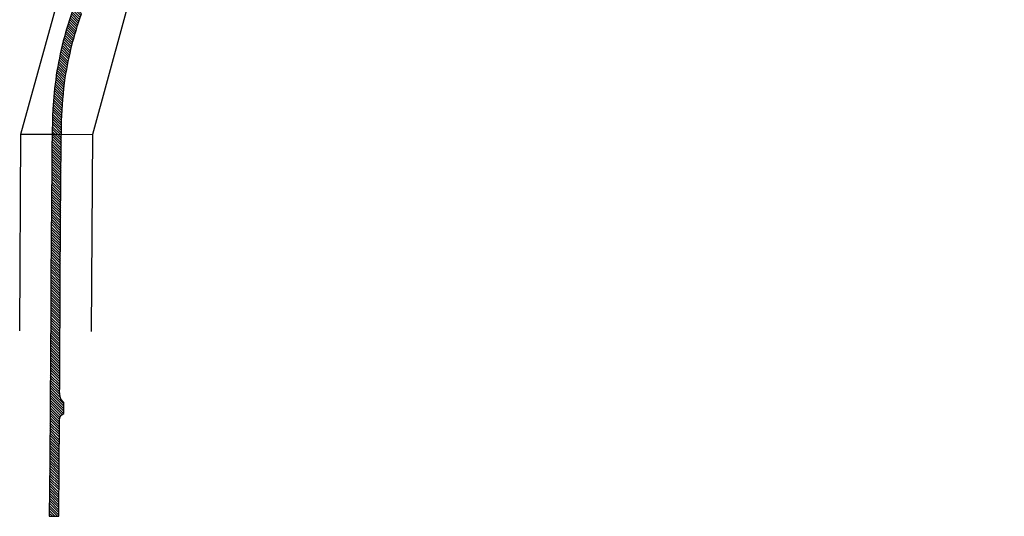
# Model space of a CAD drawing. Extents: x 101126 to 122237, y 252385 to 269910.
# Tile 1 of 8: x 101126 to 103877, y 252385 to 253772. Entities that reach past the tile are written whole.
import ezdxf

# ---------------------------------------------------------------- set-up
doc = ezdxf.new("R2010")
doc.units = 0
doc.header["$MEASUREMENT"] = 0
doc.layers.add('_VPort', color=7, linetype='Continuous', plot=False)
doc.layers.add('C_P-PV-Road-Asph', color=9, linetype='Continuous')

msp = doc.modelspace()

# ---------------------------------------------------------------- hatches: boundary and pattern name
at = {"transparency": 33554610}
h = msp.add_hatch(dxfattribs=at)
h.set_pattern_fill('ANSI31', color=5, scale=40, angle=90)
h.set_pattern_definition([(135, (0, 0), (-3.535533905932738, -3.535533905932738), [])])
edge = h.paths.add_edge_path()
edge.add_line((109846.38886, 257420.553), (109372.27445, 257420.67712))
edge.add_line((109372.27445, 257420.67712), (109111.87812, 257421.04073))
edge.add_arc((109112.7443705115, 257473.5633183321), 52.52973134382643, 245.2612869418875, 269.05511132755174, ccw=False)
edge.add_line((109090.7616849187, 257425.85447), (109086.8762599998, 257421.8415000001))
edge.add_line((109086.8762599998, 257421.8415000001), (109036.4489209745, 257422.3629401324))
edge.add_line((109036.4489209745, 257422.3629401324), (109034.7790399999, 257425.2496699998))
edge.add_arc((109011.8791815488, 257476.4993635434), 56.13318631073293, 276.28679604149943, 294.0764853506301, ccw=False)
edge.add_line((109018.0260599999, 257420.7037499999), (109009.7345699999, 257420.5466))
edge.add_line((109009.7345699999, 257420.5466), (108628.7481200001, 257420.7121600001))
edge.add_arc((108613.7988216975, 261322.2060011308), 3901.52248153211, 269.30818764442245, 270.21953834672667, ccw=False)
edge.add_arc((108567.7857300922, 257452.4102085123), 31.46132615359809, 217.690533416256, 268.0066773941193, ccw=False)
edge.add_line((108542.88961, 257433.1748699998), (108537.9396099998, 257440.8043499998))
edge.add_line((108537.9396099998, 257440.8043499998), (108533.2181399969, 257440.5185799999))
edge.add_line((108533.2181399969, 257440.5185799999), (108501.9748047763, 257440.52553))
edge.add_line((108501.9748047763, 257440.52553), (108501.7333809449, 257440.5255795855))
edge.add_arc((108467.664830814, 257459.2538350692), 38.87690395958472, 314.93038051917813, 331.20140570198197, ccw=False)
edge.add_line((108495.12153, 257431.73033), (108489.3218899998, 257425.5090399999))
edge.add_arc((108473.404338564, 257450.20557727), 29.38175278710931, 275.093306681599, 302.80281809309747, ccw=False)
edge.add_arc((108472.9124680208, 257447.1079436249), 26.35112224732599, 270.3489196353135, 276.75674293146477, ccw=False)
edge.add_arc((108458.3549058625, 258021.6175622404), 601.0404838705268, 269.2425429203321, 271.4031759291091, ccw=False)
edge.add_line((108450.40931, 257420.6296000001), (108380.55026, 257420.62507))
edge.add_line((108380.55026, 257420.62507), (108220.47733, 257420.43847))
edge.add_line((108220.47733, 257420.43847), (108001.16123, 257420.4272))
edge.add_line((108001.16123, 257420.4272), (107865.2452199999, 257420.9671700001))
edge.add_arc((107863.9640055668, 257488.6986337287), 67.74358042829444, 256.5145963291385, 271.08368285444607, ccw=False)
edge.add_line((107848.1663624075, 257422.8227871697), (107847.7705199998, 257422.0673699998))
edge.add_line((107847.7705199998, 257422.0673699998), (107788.6564500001, 257422.6603299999))
edge.add_line((107788.6564500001, 257422.6603299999), (107787.5926899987, 257423.9062400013))
edge.add_arc((107774.4718461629, 257448.9164275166), 28.24298182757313, 269.52653036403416, 297.68240078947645, ccw=False)
edge.add_line((107774.23846, 257420.67441), (107760.7521000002, 257420.47235))
edge.add_line((107760.7521000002, 257420.47235), (107746.48204, 257420.45807))
edge.add_line((107746.48204, 257420.45807), (107644.73583, 257420.59632))
edge.add_line((107644.73583, 257420.59632), (107385.0601636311, 257421.1356369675))
edge.add_line((107385.0601636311, 257421.1356369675), (107072.32138, 257424.71702))
edge.add_line((107072.32138, 257424.71702), (106771.82483, 257428.44003))
edge.add_line((106771.82483, 257428.44003), (106469.80887, 257432.45792))
edge.add_line((106469.80887, 257432.45792), (106311.35226, 257434.3229599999))
edge.add_line((106311.35226, 257434.3229599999), (106156.9460634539, 257437.0587132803))
edge.add_arc((106168.03107392, 257876.6465030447), 439.7275319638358, 263.09607192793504, 268.55548821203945, ccw=False)
edge.add_arc((106157.953848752, 257751.9985978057), 314.8114820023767, 259.4399805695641, 262.1898305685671, ccw=False)
edge.add_arc((106103.9981601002, 257460.0185828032), 17.89450360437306, 223.2482562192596, 257.94142078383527, ccw=False)
edge.add_arc((106129.7070459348, 257466.0833693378), 42.85846174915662, 184.2076310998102, 205.3140464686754, ccw=False)
edge.add_line((106086.9641, 257462.9388000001), (106060.5631599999, 257462.1208700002))
edge.add_line((106060.5631599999, 257462.1208700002), (106060.4704962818, 257462.1179991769))
edge.add_line((106060.4704962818, 257462.1179991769), (106059.85338, 257456.39414))
edge.add_arc((106042.2342650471, 257461.9343742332), 18.4696347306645, 303.1983399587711, 342.5445307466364, ccw=False)
edge.add_arc((106040.2528754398, 257469.8836304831), 26.34446534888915, 286.5023185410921, 297.32780011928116, ccw=False)
edge.add_arc((106022.366429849, 257518.9424833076), 78.52902718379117, 278.3188527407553, 288.84816886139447, ccw=False)
edge.add_arc((105996.916924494, 257633.2075486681), 195.465376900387, 279.7540630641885, 280.85511142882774, ccw=False)
edge.add_arc((105961.4809956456, 257954.250270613), 518.236418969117, 271.82102837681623, 277.60128005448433, ccw=False)
edge.add_arc((106005.7438334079, 256773.3190667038), 663.5389013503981, 92.40072665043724, 99.49391964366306)
edge.add_arc((106006.8711123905, 256782.6357595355), 654.5411135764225, 99.72576422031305, 131.2866154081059)
edge.add_arc((106723.385612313, 255952.1054814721), 1751.418091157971, 130.9724457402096, 133.0041682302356)
edge.add_line((105528.8281644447, 257232.9246856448), (105363.85315, 257079.74111))
edge.add_arc((101373.2285105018, 261335.046223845), 5833.755790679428, 311.152191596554, 313.1615330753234, ccw=False)
edge.add_line((105212.1980443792, 256942.436573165), (105175.0069437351, 256911.3763828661))
edge.add_arc((97623.56964304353, 266741.8397221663), 12396.05642015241, 306.39417645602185, 307.5302798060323, ccw=False)
edge.add_line((104978.60949, 256763.58318), (104814.31716, 256641.55946))
edge.add_line((104814.31716, 256641.55946), (104617.8694702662, 256496.1569450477))
edge.add_arc((104167.9617540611, 257130.9568710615), 778.0667703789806, 301.61819379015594, 305.326702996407, ccw=False)
edge.add_line((104575.8681899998, 256468.3859399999), (104564.6526499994, 256462.1915699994))
edge.add_arc((104556.3987818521, 256475.3561784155), 15.53812260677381, 281.9293659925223, 302.08664571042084, ccw=False)
edge.add_arc((104555.6944157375, 256475.3738532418), 15.71596941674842, 228.472981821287, 284.42929152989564, ccw=False)
edge.add_line((104545.2751500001, 256463.6082000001), (104520.5087799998, 256448.2754500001))
edge.add_arc((104489.6277477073, 256446.0161245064), 30.96357064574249, -25.909650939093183, 4.184432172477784, ccw=False)
edge.add_arc((104428.9846279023, 256491.6879666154), 106.4709676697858, 315.41437194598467, 326.2180372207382, ccw=False)
edge.add_arc((104177.5584568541, 256747.3958179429), 465.0715690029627, 304.26011826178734, 314.7218679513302, ccw=False)
edge.add_line((104439.370911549, 256363.0186556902), (104358.83242, 256302.53442))
edge.add_line((104358.83242, 256302.53442), (104227.78033, 256205.30837))
edge.add_line((104227.78033, 256205.30837), (104189.66156, 256176.84877))
edge.add_line((104189.66156, 256176.84877), (104108.08878, 256115.6142))
edge.add_line((104108.08878, 256115.6142), (103893.23866, 255954.46749))
edge.add_line((103893.23866, 255954.46749), (103678.9107589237, 255795.1935873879))
edge.add_arc((103538.5088711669, 255974.114219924), 227.4319301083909, 298.51708683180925, 308.12184530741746, ccw=False)
edge.add_arc((103590.8728213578, 255876.1087291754), 116.3199459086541, 291.33554519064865, 298.9007921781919, ccw=False)
edge.add_arc((103617.709166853, 255800.5380128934), 36.25071974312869, 260.7771210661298, 295.2863873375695, ccw=False)
edge.add_line((103611.899070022, 255764.7559299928), (103580.30528, 255736.59662))
edge.add_arc((103542.7597750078, 255740.166479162), 37.71483580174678, 311.3434718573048, 354.5685956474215, ccw=False)
edge.add_line((103567.6731199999, 255711.8515699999), (103560.38486, 255706.19877))
edge.add_line((103560.38486, 255706.19877), (103422.4608133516, 255603.5308315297))
edge.add_line((103422.4608133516, 255603.5308315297), (103288.7934, 255503.54088))
edge.add_line((103288.7934, 255503.54088), (103149.8592, 255400.40835))
edge.add_line((103149.8592, 255400.40835), (102969.03925, 255265.51702))
edge.add_line((102969.03925, 255265.51702), (102775.4983, 255120.9416))
edge.add_line((102775.4983, 255120.9416), (102732.683936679, 255089.5678769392))
edge.add_line((102732.683936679, 255089.5678769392), (102682.6836043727, 255051.4528257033))
edge.add_line((102682.6836043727, 255051.4528257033), (102645.1016957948, 255024.800356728))
edge.add_arc((102533.9845495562, 255195.8748478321), 203.9938766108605, 298.28467608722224, 303.00472827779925, ccw=False)
edge.add_line((102630.6475999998, 255016.2370000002), (102618.69783, 255011.37243))
edge.add_line((102618.69783, 255011.37243), (102618.62739, 255010.2905999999))
edge.add_line((102618.62739, 255010.2905999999), (102579.0854400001, 254980.3394999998))
edge.add_line((102579.0854400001, 254980.3394999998), (102578.0715100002, 254980.4389599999))
edge.add_arc((102508.2939521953, 255026.5687024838), 83.6472397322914, 315.8585531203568, 326.5314241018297, ccw=False)
edge.add_arc((102418.7131140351, 255118.1210743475), 211.7184167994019, 305.2326512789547, 314.96191985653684, ccw=False)
edge.add_line((102540.8530221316, 254945.1860262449), (102496.24198884, 254912.1038404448))
edge.add_line((102496.24198884, 254912.1038404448), (102457.7604546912, 254883.9615852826))
edge.add_line((102457.7604546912, 254883.9615852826), (102441.2234048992, 254871.7690664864))
edge.add_line((102441.2234048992, 254871.7690664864), (102345.03112, 254799.57571))
edge.add_arc((95065.56910065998, 264366.8328122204), 12021.77090744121, 306.35847279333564, 307.26650532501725, ccw=False)
edge.add_line((102192.49992, 254685.41593), (101936.21917, 254494.33904))
edge.add_line((101936.21917, 254494.33904), (101764.64514, 254366.45085))
edge.add_arc((106792.6372577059, 247529.0720135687), 8487.075708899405, 126.3295871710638, 127.1135571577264)
edge.add_arc((103114.8252905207, 252319.8201122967), 2447.91867319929, 126.127718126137, 129.0991710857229)
edge.add_arc((101768.765485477, 253958.8877758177), 327.1810301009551, 127.1873454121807, 134.305266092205)
edge.add_arc((102388.0338994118, 253248.2133265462), 1269.423582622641, 131.90216927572, 135.6970389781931)
edge.add_arc((101332.682215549, 254272.0730178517), 201.0107259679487, 311.1537068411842, 316.94583275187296, ccw=False)
edge.add_arc((101262.2206704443, 254349.3010796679), 305.5369280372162, 300.27959001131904, 311.57216385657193, ccw=False)
edge.add_arc((101387.3271153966, 254137.5276061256), 59.58671790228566, 275.67622555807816, 299.06948374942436, ccw=False)
edge.add_arc((101388.9277137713, 254109.1918714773), 31.25503654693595, 248.2332430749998, 277.89463645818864, ccw=False)
edge.add_arc((101404.7155450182, 254146.5274471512), 71.78786475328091, 241.81499183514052, 247.5811117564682, ccw=False)
edge.add_line((101370.8086899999, 254083.2516799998), (101347.7330605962, 254057.7055514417))
edge.add_line((101347.7330605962, 254057.7055514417), (101356.37888, 254046.60293))
edge.add_arc((101277.3416202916, 253980.6095395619), 102.9660915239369, 27.556079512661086, 39.86071902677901, ccw=False)
edge.add_arc((101325.4254564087, 254009.817258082), 46.96702580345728, -18.632958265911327, 23.098931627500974, ccw=False)
edge.add_arc((101189.0527883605, 254084.8181244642), 202.0348592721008, 329.573774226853, 333.54450541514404, ccw=False)
edge.add_line((101363.2638015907, 253982.5019125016), (101342.9508048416, 253946.699353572))
edge.add_arc((102250.2071780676, 253439.434751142), 1039.438071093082, 150.7895993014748, 161.3411629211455)
edge.add_arc((102181.4063243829, 253473.3029013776), 963.4705394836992, 161.940400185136, 173.6113101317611)
edge.add_line((101223.9190297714, 253580.5109286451), (101218.96287135, 253522.759590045))
edge.add_arc((105773.8433517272, 253360.2235605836), 4557.779519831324, 177.9563286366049, 179.9575477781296)
edge.add_line((101216.065082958, 253363.6005606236), (101213.80853, 253052.79012))
edge.add_line((101213.80853, 253052.79012), (101213.3265, 252983.5407099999))
edge.add_line((101213.3265, 252983.5407099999), (101213.2861799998, 252972.42545))
edge.add_line((101213.2861799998, 252972.42545), (101213.0941176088, 252963.4017099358))
edge.add_line((101213.0941176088, 252963.4017099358), (101213.0015199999, 252952.1601999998))
edge.add_line((101213.0015199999, 252952.1601999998), (101212.48257, 252840.11261))
edge.add_line((101212.48257, 252840.11261), (101210.2773, 252536.85623))
edge.add_line((101210.2773, 252536.85623), (101209.1559432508, 252384.991542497))
edge.add_line((101209.1559432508, 252384.991542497), (101235.7444909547, 252384.991542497))
edge.add_line((101235.7444909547, 252384.991542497), (101236.74223, 252528.3960299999))
edge.add_line((101236.74223, 252528.3960299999), (101237.4451000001, 252642.22144))
edge.add_arc((101901.819383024, 252633.8630050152), 664.4268593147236, 178.2923851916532, 179.2792048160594, ccw=False)
edge.add_arc((101262.854079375, 252652.6416300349), 25.18717918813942, 156.5940389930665, 177.6774991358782, ccw=False)
edge.add_arc((101256.3751476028, 252655.692280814), 18.03094179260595, 111.38037561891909, 157.311917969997, ccw=False)
edge.add_line((101249.8018259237, 252672.4823464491), (101249.7075800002, 252702.9749699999))
edge.add_arc((101269.0541886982, 252726.7243942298), 30.63211418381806, 198.4366428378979, 230.8332645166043, ccw=False)
edge.add_arc((101316.2557664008, 252734.1476592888), 78.15748474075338, 181.0022898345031, 192.6460676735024, ccw=False)
edge.add_line((101238.1102399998, 252732.7805000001), (101238.12426, 252744.7560399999))
edge.add_line((101238.12426, 252744.7560399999), (101238.82494, 252872.22501))
edge.add_line((101238.82494, 252872.22501), (101239.4122299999, 252949.0291900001))
edge.add_line((101239.4122299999, 252949.0291900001), (101239.5903500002, 252984.71753))
edge.add_line((101239.5903500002, 252984.71753), (101239.71404, 253052.50261))
edge.add_line((101239.71404, 253052.50261), (101241.7874806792, 253337.3974572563))
edge.add_line((101241.7874806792, 253337.3974572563), (101243.6299795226, 253489.5051646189))
edge.add_arc((102349.5544289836, 253456.4263722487), 1106.419041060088, 172.0186789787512, 178.2867633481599, ccw=False)
edge.add_arc((102290.2738638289, 253444.7827162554), 1049.515500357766, 160.8405117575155, 170.9397568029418, ccw=False)
edge.add_line((101298.8924294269, 253789.2324760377), (101304.64374, 253805.40518))
edge.add_arc((102178.8077014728, 253470.9243867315), 935.9701024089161, 148.0169064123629, 159.0616821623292, ccw=False)
edge.add_arc((102141.0318254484, 253495.6752715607), 890.8192053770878, 143.8355553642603, 148.0802661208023, ccw=False)
edge.add_arc((102208.6399707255, 253467.2186313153), 962.3422560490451, 142.7199075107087, 144.8431117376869, ccw=False)
edge.add_arc((101827.5042054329, 253782.1616066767), 468.7296040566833, 134.3704433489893, 145.1331483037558, ccw=False)
edge.add_arc((102179.9082653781, 253475.0521779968), 935.4339917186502, 128.9088764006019, 136.646512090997, ccw=False)
edge.add_arc((102387.3691015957, 253241.3817089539), 1247.65270160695, 125.87860771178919, 129.5825892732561, ccw=False)
edge.add_line((101656.15744, 254252.30543), (101779.71905, 254345.0101))
edge.add_line((101779.71905, 254345.0101), (101951.63608, 254473.37097))
edge.add_arc((144284.2719774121, 197988.450298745), 70587.52244739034, 126.590135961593, 126.84973206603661, ccw=False)
edge.add_arc((159728.9163194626, 177994.6439188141), 95848.51384477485, 126.76490709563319, 126.87872731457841, ccw=False)
edge.add_arc((114365.1745996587, 238722.7054307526), 20047.68081971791, 126.22984728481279, 126.78475241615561, ccw=False)
edge.add_arc((103459.5781130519, 253636.4824035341), 1572.050486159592, 123.59404477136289, 126.8641131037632, ccw=False)
edge.add_line((102589.7547599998, 254945.9670600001), (102601.3506199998, 254952.2699399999))
edge.add_arc((102615.9029049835, 254926.332637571), 29.74075748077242, 102.72600936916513, 119.29487534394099, ccw=False)
edge.add_arc((102614.5024770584, 254942.4205241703), 13.91112760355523, 84.18383648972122, 111.73342848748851, ccw=False)
edge.add_line((102615.9121883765, 254956.2600395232), (102652.4598000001, 254985.52065))
edge.add_line((102652.4598000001, 254985.52065), (102652.8316833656, 254985.3446165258))
edge.add_arc((102671.9913800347, 254979.2193483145), 20.11499160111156, 135.9706731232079, 162.2711573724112, ccw=False)
edge.add_line((102657.5290199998, 254993.1998000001), (102664.9802799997, 255001.4433399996))
edge.add_arc((102846.6744466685, 254828.4818444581), 250.8554347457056, 126.15003045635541, 136.4105065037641, ccw=False)
edge.add_line((102698.6944077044, 255031.0413596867), (102855.72, 255147.91014))
edge.add_line((102855.72, 255147.91014), (102899.7763176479, 255181.1579054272))
edge.add_line((102899.7763176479, 255181.1579054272), (102984.99328, 255244.7227))
edge.add_line((102984.99328, 255244.7227), (103104.08119, 255333.60312))
edge.add_arc((108241.6562225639, 248532.4913583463), 8523.485109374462, 126.12480426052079, 127.06748072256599, ccw=False)
edge.add_arc((-85849.13028831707, 509508.3312100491), 316714.6604500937, 306.6524409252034, 306.6722723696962)
edge.add_arc((-126830.6688389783, 564656.5326742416), 385422.7893046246, 306.662356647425, 306.6821880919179)
edge.add_line((103411.60329, 255562.33564), (103507.03882, 255633.75799))
edge.add_line((103507.03882, 255633.75799), (103602.78955, 255705.27062))
edge.add_line((103602.78955, 255705.27062), (103637.6082100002, 255731.14885))
edge.add_line((103637.6082100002, 255731.14885), (103660.0802799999, 255748.122))
edge.add_line((103660.0802799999, 255748.122), (103681.9803585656, 255764.9288741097))
edge.add_line((103681.9803585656, 255764.9288741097), (103707.4795870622, 255784.0707480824))
edge.add_arc((103835.9683195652, 255620.1790121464), 208.2543048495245, 117.4285795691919, 128.0959289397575, ccw=False)
edge.add_arc((103789.0663053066, 255715.0896435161), 102.4292500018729, 105.0240465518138, 118.59792134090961, ccw=False)
edge.add_arc((103768.1083400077, 255782.4908958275), 32.01915052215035, 62.508082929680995, 100.06202066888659, ccw=False)
edge.add_line((103782.8891315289, 255810.8943146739), (103810.6396699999, 255826.9420100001))
edge.add_arc((103839.8234694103, 255836.2881157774), 30.64382223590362, 181.1007363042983, 197.7576534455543, ccw=False)
edge.add_arc((103838.8340978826, 255837.4497487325), 29.70041548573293, 153.497859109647, 183.3785216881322, ccw=False)
edge.add_arc((103981.1843334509, 255742.6465991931), 200.5328332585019, 143.6034040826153, 147.3948545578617, ccw=False)
edge.add_arc((103996.5726565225, 255712.0416964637), 231.5989184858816, 132.4577851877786, 139.7650160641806, ccw=False)
edge.add_line((103840.2325459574, 255882.9095660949), (103888.68856, 255918.66745))
edge.add_line((103888.68856, 255918.66745), (104020.62082, 256015.44016))
edge.add_line((104020.62082, 256015.44016), (104042.0457891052, 256027.61315))
edge.add_arc((104080.439096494, 255962.9893743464), 75.16833397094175, 108.89311474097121, 120.7147580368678, ccw=False)
edge.add_arc((104063.2604175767, 256014.2266446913), 21.13168616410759, 69.46806847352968, 109.8086574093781, ccw=False)
edge.add_line((104070.6719200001, 256034.0159800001), (104074.1626, 256032.5344899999))
edge.add_line((104074.1626, 256032.5344899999), (104100.4256, 256051.22454))
edge.add_arc((104129.3050453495, 256055.5249285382), 29.19787158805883, 157.334738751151, 188.4695813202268, ccw=False)
edge.add_arc((104147.9912222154, 256043.5924831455), 51.18110637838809, 132.6569065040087, 153.0653009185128, ccw=False)
edge.add_arc((104258.0503124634, 255954.3541970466), 192.477671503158, 128.8567047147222, 138.7623614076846, ccw=False)
edge.add_line((104137.2946712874, 256104.239917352), (104155.9438847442, 256118.5403367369))
edge.add_line((104155.9438847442, 256118.5403367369), (104171.91825, 256130.39808))
edge.add_line((104171.91825, 256130.39808), (104209.14071, 256158.3215))
edge.add_line((104209.14071, 256158.3215), (104270.98241, 256204.38955))
edge.add_line((104270.98241, 256204.38955), (104444.1287400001, 256331.5761500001))
edge.add_arc((104484.9955539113, 256259.4907793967), 82.86372628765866, 113.1168534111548, 119.54987360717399, ccw=False)
edge.add_line((104452.4626199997, 256335.7010499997), (104466.13216, 256338.88495))
edge.add_arc((104473.0782365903, 256316.2305272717), 23.69537611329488, 71.7290464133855, 107.0460725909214, ccw=False)
edge.add_arc((104455.2717324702, 256275.5933127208), 67.99428580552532, 64.6275157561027, 68.21417829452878, ccw=False)
edge.add_line((104484.4073700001, 256337.0289500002), (104485.4942600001, 256338.74743))
edge.add_arc((104425.1814904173, 256256.7989137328), 101.7506240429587, 48.76714043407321, 53.647538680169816, ccw=False)
edge.add_line((104492.2474500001, 256333.3191499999), (104565.5712799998, 256385.4991199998))
edge.add_arc((104598.3561952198, 256404.0484875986), 37.66868333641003, 201.7868625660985, 209.5007347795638, ccw=False)
edge.add_arc((104589.5058341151, 256401.1381493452), 28.37628594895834, 178.559976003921, 202.9628932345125, ccw=False)
edge.add_line((104561.13851, 256401.85126), (104561.2549159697, 256405.7824769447))
edge.add_arc((104590.7861789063, 256403.5655483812), 29.61435906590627, 145.448421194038, 175.7068262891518, ccw=False)
edge.add_arc((104583.5641255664, 256411.5697574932), 19.28881999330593, 137.6722215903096, 152.8846873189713, ccw=False)
edge.add_line((104569.3038099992, 256424.5582899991), (104575.5040699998, 256430.5936500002))
edge.add_line((104575.5040699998, 256430.5936500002), (104613.10175, 256459.90865))
edge.add_line((104613.10175, 256459.90865), (104739.86258, 256553.86595))
edge.add_line((104739.86258, 256553.86595), (104829.69371, 256620.3163))
edge.add_line((104829.69371, 256620.3163), (104994.70305, 256742.84428))
edge.add_line((104994.70305, 256742.84428), (105101.54483, 256822.76047))
edge.add_line((105101.54483, 256822.76047), (105188.0999647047, 256888.6951230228))
edge.add_arc((103336.2137120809, 259141.646042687), 2916.379697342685, 309.4196066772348, 313.4381901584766)
edge.add_line((105341.4337188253, 257024.014520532), (105380.63643, 257059.78554))
edge.add_line((105380.63643, 257059.78554), (105542.0836, 257209.29806))
edge.add_arc((106100.2355783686, 256647.1680828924), 792.1639616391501, 120.4038086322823, 134.7965498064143, ccw=False)
edge.add_arc((105800.7999920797, 257165.5660035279), 193.557838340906, 112.36869070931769, 121.6173659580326, ccw=False)
edge.add_line((105727.1386337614, 257344.5594142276), (105770.2708704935, 257364.0282765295))
edge.add_arc((105947.6252501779, 256963.4856345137), 438.0513486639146, 103.39754461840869, 113.8830567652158, ccw=False)
edge.add_arc((106055.8126502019, 256555.3098068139), 860.2528226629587, 99.75863620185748, 104.10797428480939, ccw=False)
edge.add_arc((106046.486403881, 256340.9626928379), 1070.885674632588, 88.42585659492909, 97.32229221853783, ccw=False)
edge.add_line((106075.9042, 257411.44423), (106211.96324, 257409.55084))
edge.add_line((106211.96324, 257409.55084), (106473.32569, 257405.92174))
edge.add_line((106473.32569, 257405.92174), (106772.64872, 257402.32259))
edge.add_line((106772.64872, 257402.32259), (106885.58241, 257400.7127))
edge.add_line((106885.58241, 257400.7127), (107072.31004, 257398.59652))
edge.add_line((107072.31004, 257398.59652), (107357.4302726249, 257395.5728580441))
edge.add_line((107357.4302726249, 257395.5728580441), (107746.56796, 257393.89504))
edge.add_line((107746.56796, 257393.89504), (107771.1857699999, 257393.79036))
edge.add_arc((107775.0397460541, 257255.7853984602), 138.0587648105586, 86.99446593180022, 91.59964673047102, ccw=False)
edge.add_arc((107781.9247177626, 257372.4990452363), 21.15817273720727, 17.75599663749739, 89.04192228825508, ccw=False)
edge.add_line((107802.0749973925, 257378.9515257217), (107832.4113129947, 257378.8502377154))
edge.add_line((107832.4113129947, 257378.8502377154), (107833.5148499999, 257381.3213999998))
edge.add_arc((107852.4367618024, 257371.8825693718), 21.14545506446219, 102.90908026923, 153.488570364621, ccw=False)
edge.add_arc((107863.1386938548, 257309.1046039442), 84.80378601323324, 90.52277672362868, 100.48052816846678, ccw=False)
edge.add_line((107862.3649399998, 257393.9048600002), (108000.15194, 257394.20527))
edge.add_line((108000.15194, 257394.20527), (108222.24721, 257394.53319))
edge.add_line((108222.24721, 257394.53319), (108379.74466, 257394.25391))
edge.add_line((108379.74466, 257394.25391), (108475.7645899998, 257394.2870899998))
edge.add_line((108475.7645899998, 257394.2870899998), (108519.5356000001, 257394.1237400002))
edge.add_line((108519.5356000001, 257394.1237400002), (108540.5957499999, 257393.87751))
edge.add_arc((108543.1621819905, 257118.5978520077), 275.2916211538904, 87.65294075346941, 90.53415302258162, ccw=False)
edge.add_arc((108552.1123606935, 257358.8612490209), 34.87478022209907, 63.34269158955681, 86.17958028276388, ccw=False)
edge.add_arc((108559.9482427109, 257375.5299570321), 16.46912899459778, 22.566878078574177, 61.688223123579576, ccw=False)
edge.add_line((108575.1563670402, 257381.8501757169), (108604.5764, 257382.05175))
edge.add_line((108604.5764, 257382.05175), (108604.74579, 257382.47711))
edge.add_arc((108622.9749040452, 257373.450328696), 20.34166609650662, 95.84193278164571, 153.6560833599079, ccw=False)
edge.add_arc((108638.472357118, 257168.7246817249), 225.646590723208, 91.14190444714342, 94.46533305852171, ccw=False)
edge.add_line((108633.9755199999, 257394.3264600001), (109292.54105, 257394.45152))
edge.add_line((109292.54105, 257394.45152), (109372.22844, 257394.21154))
edge.add_line((109372.22844, 257394.21154), (109409.2566800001, 257394.0353199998))
edge.add_arc((109407.109766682, 257371.7170073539), 22.42133618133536, 26.36438924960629, 84.50533088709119, ccw=False)
edge.add_line((109427.1990134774, 257381.6738381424), (109458.5680438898, 257381.6222911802))
edge.add_arc((109480.1096390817, 257369.6919263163), 24.62466099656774, 101.53623920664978, 151.0210347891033, ccw=False)
edge.add_line((109475.1850100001, 257393.8191300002), (109476.94155, 257393.89046))
edge.add_line((109476.94155, 257393.89046), (109605.8931348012, 257394.5437860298))
edge.add_line((109605.8931348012, 257394.5437860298), (109791.92765, 257394.29521))
edge.add_line((109791.92765, 257394.29521), (109847.99963, 257394.4042))
edge.add_line((109847.99963, 257394.4042), (109853.0168574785, 257393.9706186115))
edge.add_line((109853.0168574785, 257393.9706186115), (109921.890894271, 257394.5131299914))
edge.add_line((109921.890894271, 257394.5131299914), (109924.14098, 257394.51318))
edge.add_line((109924.14098, 257394.51318), (110089.9846637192, 257394.6355522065))
edge.add_line((110089.9846637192, 257394.6355522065), (110093.51945, 257394.01237))
edge.add_line((110093.51945, 257394.01237), (110098.6716346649, 257394.5809087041))
edge.add_line((110098.6716346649, 257394.5809087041), (110270.42517, 257394.5679))
edge.add_line((110270.42517, 257394.5679), (110315.0970800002, 257394.6193900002))
edge.add_line((110315.0970800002, 257394.6193900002), (110359.8251999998, 257394.5827199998))
edge.add_line((110359.8251999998, 257394.5827199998), (110750.7013704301, 257394.4159712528))
edge.add_line((110750.7013704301, 257394.4159712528), (110835.3081096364, 257392.1191987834))
edge.add_line((110835.3081096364, 257392.1191987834), (110970.87645, 257390.33145))
edge.add_line((110970.87645, 257390.33145), (111042.9015099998, 257390.8572300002))
edge.add_line((111042.9015099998, 257390.8572300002), (111050.72064, 257390.9348399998))
edge.add_arc((111041.2994333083, 257343.6622963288), 48.20220452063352, 49.47379741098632, 78.72888345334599, ccw=False)
edge.add_arc((111040.1202742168, 257341.3782130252), 50.70797716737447, 11.77517183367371, 50.13808825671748, ccw=False)
edge.add_line((111089.7611482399, 257351.7262840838), (111112.4756939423, 257351.7262840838))
edge.add_line((111112.4756939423, 257351.7262840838), (111112.5409977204, 257365.5721342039))
edge.add_arc((111131.4634800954, 257365.3416394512), 18.92388615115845, 162.0758607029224, 179.3021146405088, ccw=False)
edge.add_arc((111117.7148300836, 257368.3097690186), 5.125996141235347, 31.447189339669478, 146.1425550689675, ccw=False)
edge.add_arc((111100.7577534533, 257362.1929025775), 23.07077900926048, 5.5374122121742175, 22.398850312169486, ccw=False)
edge.add_line((111123.7208704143, 257364.4191333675), (111123.6962715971, 257351.7262840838))
edge.add_line((111123.6962715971, 257351.7262840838), (111145.8223789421, 257351.7262840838))
edge.add_arc((111201.1079700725, 257337.0522927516), 57.19984797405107, 132.0513623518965, 165.1352032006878, ccw=False)
edge.add_arc((111185.0482744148, 257358.9129176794), 30.332571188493, 106.69018115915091, 137.1906883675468, ccw=False)
edge.add_line((111176.3368699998, 257387.9676299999), (111186.04379, 257390.00012))
edge.add_line((111186.04379, 257390.00012), (111326.5801182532, 257391.1748865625))
edge.add_arc((111302.1152042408, 258267.0723857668), 876.2391004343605, 271.5999268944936, 283.0991171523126)
edge.add_line((111500.7027917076, 257413.6335002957), (111562.7041117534, 257429.5069006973))
edge.add_line((111562.7041117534, 257429.5069006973), (111627.4090655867, 257452.6443961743))
edge.add_arc((111656.7301843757, 257370.0421309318), 87.65193797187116, 99.49810521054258, 109.54320811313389, ccw=False)
edge.add_arc((111651.4957523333, 257384.1477908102), 72.93101548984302, 52.50053156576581, 97.27030010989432, ccw=False)
edge.add_line((111695.892804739, 257442.0082674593), (111723.6510359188, 257464.5876561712))
edge.add_arc((111747.204075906, 257488.2766706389), 33.40531543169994, 178.8961354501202, 225.1649111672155, ccw=False)
edge.add_arc((111745.0612127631, 257486.6492035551), 31.33864790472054, 142.457109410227, 175.8443065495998, ccw=False)
edge.add_arc((111752.4715088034, 257468.9860865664), 48.90683750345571, 122.69294646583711, 131.2688729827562, ccw=False)
edge.add_arc((111155.601272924, 258542.8542800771), 1179.790711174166, 298.9156328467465, 318.3500325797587)
edge.add_arc((112059.7285747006, 257705.5441709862), 57.83120029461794, 56.77808486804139, 112.9666963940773, ccw=False)
edge.add_line((112091.41332, 257753.92314), (112092.9869900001, 257752.84834))
edge.add_arc((112063.3102400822, 257718.1345566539), 45.67008035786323, 9.83544834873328, 49.47292809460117, ccw=False)
edge.add_line((112108.30908, 257725.93588), (112109.5990354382, 257773.5787720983))
edge.add_arc((112105.0647473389, 257774.2959546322), 4.590655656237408, 272.4832731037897, 351.01205793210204, ccw=False)
edge.add_arc((112107.3402358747, 257789.3970930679), 19.79669665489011, 245.89079987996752, 263.9788497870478, ccw=False)
edge.add_line((112099.25374, 257771.32729), (112095.6202900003, 257773.2804999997))
edge.add_line((112095.6202900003, 257773.2804999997), (112087.9486400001, 257776.6407400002))
edge.add_arc((112053.1882736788, 257687.2722527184), 95.89061260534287, 68.74617847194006, 80.47506578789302)
edge.add_arc((112069.8304321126, 257787.1898331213), 5.404725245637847, 133.0818248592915, 261.7612694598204, ccw=False)
edge.add_line((112066.1387771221, 257791.137330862), (112092.1193200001, 257818.08916))
edge.add_arc((112180.672836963, 257735.6457589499), 120.9902464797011, 129.2874126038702, 137.046440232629, ccw=False)
edge.add_arc((112104.968463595, 257825.9270289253), 3.483105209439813, 17.144934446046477, 105.11020567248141, ccw=False)
edge.add_arc((112089.4585503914, 257823.3819219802), 19.17387709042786, 1.4473732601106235, 10.736319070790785, ccw=False)
edge.add_line((112108.6263100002, 257823.8662299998), (112108.2416099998, 257934.7508099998))
edge.add_arc((111945.788715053, 257965.0417645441), 165.2527912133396, 334.6113886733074, 349.43792360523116, ccw=False)
edge.add_arc((112291.0818768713, 257793.7788313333), 220.2232941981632, 152.8741969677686, 157.1939293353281)
edge.add_arc((111973.2286625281, 257942.1791441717), 131.0099937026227, 316.32778137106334, 331.23777362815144, ccw=False)
edge.add_line((112067.98846, 257851.71258), (111929.09789, 257696.4897799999))
edge.add_arc((111330.4518845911, 258267.3186613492), 827.1775211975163, 297.2248776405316, 316.3625802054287, ccw=False)
edge.add_line((111708.8724199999, 257531.7776699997), (111701.21942, 257527.62598))
edge.add_line((111701.21942, 257527.62598), (111697.7166199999, 257524.92418))
edge.add_line((111697.7166199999, 257524.92418), (111620.7236600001, 257489.92717))
edge.add_line((111620.7236600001, 257489.92717), (111612.0681099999, 257486.4125199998))
edge.add_arc((111296.0136823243, 258279.1835226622), 853.4496258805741, 268.350242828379, 291.7357124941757, ccw=False)
edge.add_line((111271.44311, 257426.08766), (111162.91341, 257426.1743600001))
edge.add_line((111162.91341, 257426.1743600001), (111146.2199599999, 257426.0923799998))
edge.add_arc((111152.5442865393, 257459.7343260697), 34.23123780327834, 210.9646925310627, 259.3532633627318, ccw=False)
edge.add_arc((111167.3593352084, 257465.5159527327), 49.9807073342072, 198.4487422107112, 207.9083922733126, ccw=False)
edge.add_line((111119.9472792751, 257449.6992508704), (111081.73557, 257449.71478))
edge.add_line((111081.73557, 257449.71478), (111079.2883899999, 257442.4200200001))
edge.add_line((111079.2883899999, 257442.4200200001), (111077.0210799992, 257439.2615099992))
edge.add_line((111077.0210799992, 257439.2615099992), (111064.9321699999, 257429.8177399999))
edge.add_arc((111053.1062834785, 257447.5864340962), 21.34427515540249, 270.12532366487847, 303.6455990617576, ccw=False)
edge.add_line((111053.1529700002, 257426.2422099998), (111044.27844, 257426.2398399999))
edge.add_line((111044.27844, 257426.2398399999), (110970.62062, 257425.55323))
edge.add_line((110970.62062, 257425.55323), (110935.4585655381, 257425.7916124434))
edge.add_line((110935.4585655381, 257425.7916124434), (110809.3549999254, 257422.8134712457))
edge.add_line((110809.3549999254, 257422.8134712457), (110800.0485583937, 257420.9140757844))
edge.add_line((110800.0485583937, 257420.9140757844), (110687.0599345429, 257420.7876000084))
edge.add_line((110687.0599345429, 257420.7876000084), (110365.8624200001, 257420.8617099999))
edge.add_line((110365.8624200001, 257420.8617099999), (110313.00991, 257420.5408999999))
edge.add_line((110313.00991, 257420.5408999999), (110271.01772, 257420.67155))
edge.add_line((110271.01772, 257420.67155), (109869.68423, 257420.51302))
edge.add_line((109869.68423, 257420.51302), (109846.38886, 257420.553))

# ---------------------------------------------------------------- linework, layer by layer
at = {"layer": '_VPort', "color": 40, "flags": 128}
for points in [[(101130.0397212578, 253452.7933996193), (101288.7309081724, 254028.0240574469)], [(101458.6729313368, 253922.5740277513), (101330.0354977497, 253451.493636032)]]:
    msp.add_lwpolyline(points, dxfattribs=at)
at = {"layer": '_VPort', "color": 6, "flags": 128}
for points in [[(101126.4653713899, 252902.8050142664), (101130.0397212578, 253452.7933996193)], [(101230.0376095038, 253452.1435178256), (101130.0397212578, 253452.7933996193), (101330.0354977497, 253451.493636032)], [(101330.0354977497, 253451.493636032), (101326.4611478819, 252901.5052506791)]]:
    msp.add_lwpolyline(points, dxfattribs=at)
at = {"layer": 'C_P-PV-Road-Asph', "color": 5, "flags": 128}
msp.add_lwpolyline([(101342.9508048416, 253946.699353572, 0.04607243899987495), (101265.4015865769, 253771.9846731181, 0.05096801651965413), (101223.9190297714, 253580.5109286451), (101218.96287135, 253522.759590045, 0.00873218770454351), (101216.065082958, 253363.6005606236), (101213.80853, 253052.79012), (101213.3265, 252983.5407099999), (101213.2861799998, 252972.42545), (101213.0941176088, 252963.4017099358), (101213.0015199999, 252952.1601999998), (101212.48257, 252840.11261), (101210.2773, 252536.85623), (101209.1559432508, 252384.991542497), (101235.7444909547, 252384.991542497), (101236.74223, 252528.3960299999), (101237.4451000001, 252642.22144, -0.004305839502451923), (101237.6875900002, 252653.6623199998, -0.09225434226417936), (101239.73947, 252662.64707, -0.2031412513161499), (101249.8018259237, 252672.4823464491), (101249.7075800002, 252702.9749699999, -0.142306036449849), (101239.9942999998, 252717.0368100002, -0.05084932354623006), (101238.1102399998, 252732.7805000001), (101238.12426, 252744.7560399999), (101238.82494, 252872.22501), (101239.4122299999, 252949.0291900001), (101239.5903500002, 252984.71753), (101239.71404, 253052.50261), (101241.7874806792, 253337.3974572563), (101243.6299795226, 253489.5051646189, -0.02735649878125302), (101253.85284, 253610.05294, -0.04409481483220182), (101298.8924294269, 253789.2324760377)], format="xyb", dxfattribs=at)

doc.saveas('drawing.dxf')
